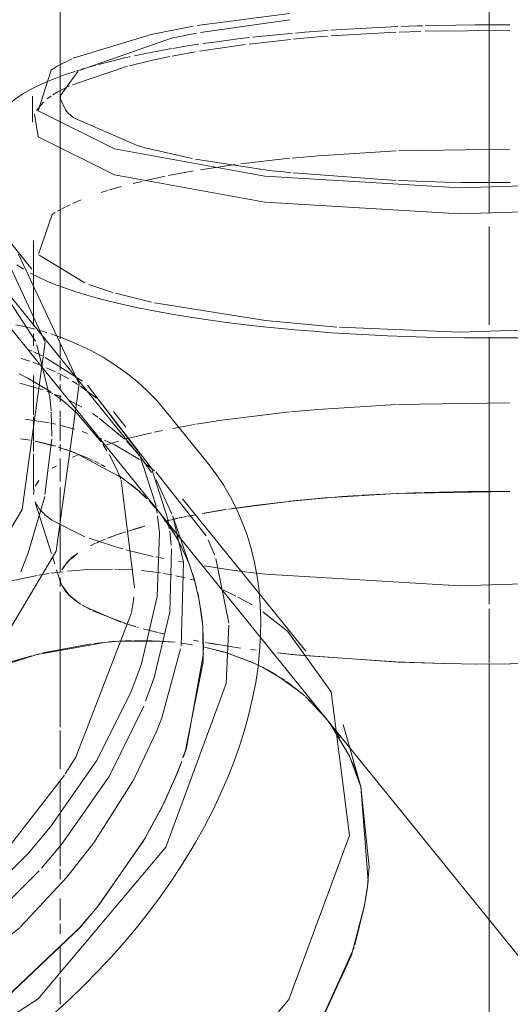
# Model space of a CAD drawing. Header units: millimetres. Extents: x -121 to 29920, y 1231 to 31888.
# Tile 99 of 106: x 9310 to 9372, y 15791 to 15917. Entities that reach past the tile are written whole.
import ezdxf

# ---------------------------------------------------------------- set-up
doc = ezdxf.new("R2010")
doc.units = ezdxf.units.MM
doc.linetypes.add('ADSK_Осевая', pattern=[700, 500, -100, 0, -100])
doc.layers.add('P-PIPE-____-CNTR', color=3, linetype='ADSK_Осевая', lineweight=20)
doc.layers.add('P-PIPE-____-OTLN', color=3, linetype='Continuous', lineweight=20)

# ---------------------------------------------------------------- blocks, each defined once
blk = doc.blocks.new('ADSK_ППР_Крестовина одноплоскостная канализационная - Одноплоскостная-V19-3D severage Left')
at = {"layer": 'P-PIPE-____-OTLN', "color": 9}
for p, q in [((-15440.69, 15917.56), (-15452.52, 15916.02)), ((-15440.65, 15916.76), (-15452.1, 15915.13)), ((-15453.05, 15915.93), (-15458.44, 15914.88)), ((-15452.63, 15915.04), (-15455.81, 15914.4)), ((-15458.44, 15914.88), (-15468.44, 15911.82)), ((-15455.81, 15914.4), (-15467.54, 15910.3)), ((-15468.56, 15911.77), (-15470.45, 15910.81)), ((-15467.83, 15910.11), (-15470.06, 15907.06)), ((-15470.47, 15907.46), (-15471.01, 15907.13)), ((-15472.22, 15906.21), (-15473.13, 15905.13)), ((-15471.23, 15906.99), (-15471.75, 15906.61)), ((-15470.06, 15906.95), (-15470.04, 15906.58)), ((-15469, 15904.76), (-15468.34, 15904.2)), ((-15468.25, 15904.14), (-15460.22, 15900.63)), ((-15459.2, 15900.35), (-15453.19, 15898.99)), ((-15452.74, 15898.91), (-15443.6, 15897.5)), ((-15441.47, 15897.25), (-15440.47, 15897.15)), ((-15440.21, 15897.12), (-15427.04, 15896.17)), ((-15426.73, 15896.16), (-15420.85, 15895.96)), ((-15416.76, 15895.9), (-15412.42, 15895.92)), ((-15472.76, 15886.58), (-15466.93, 15883.03)), ((-15475.64, 15885.33), (-15474.8, 15884.79)), ((-15473.5, 15882.57), (-15473.5, 15877.49)), ((-15466.4, 15882.83), (-15463.33, 15881.82)), ((-15463.01, 15881.73), (-15458.4, 15880.56)), ((-15471.8, 15876.66), (-15472.69, 15876.93)), ((-15470.54, 15876.24), (-15471.26, 15876.5)), ((-15465.45, 15868.28), (-15467.46, 15869.78)), ((-15464.11, 15861.53), (-15464.63, 15862.35)), ((-15457.99, 15858.96), (-15459.38, 15860.03)), ((-15451.37, 15850.61), (-15457.84, 15858.84)), ((-15457.66, 15853.54), (-15457.87, 15854.73)), ((-15457.37, 15851), (-15457.61, 15853.17)), ((-15456.1, 15851.54), (-15456.3, 15852.74)), ((-15455.84, 15849.43), (-15456.05, 15851.21)), ((-15448.48, 15839.42), (-15450.15, 15847.72)), ((-15446.17, 15845.98), (-15448.88, 15846.34)), ((-15445.36, 15845.88), (-15446.07, 15845.97)), ((-15444.11, 15840.89), (-15440.97, 15838.38)), ((-15442.1, 15835.61), (-15441.45, 15835.54)), ((-15439.45, 15835.33), (-15427.11, 15834.45)), ((-15427.11, 15834.45), (-15420.9, 15834.25)), ((-15420.85, 15834.25), (-15418.78, 15834.21)), ((-15461.05, 15830.52), (-15459.68, 15834.22)), ((-15418.67, 15834.21), (-15416.76, 15834.19)), ((-15416.71, 15834.19), (-15412.34, 15834.2)), ((-15459.13, 15829.42), (-15458.02, 15832.46)), ((-15434.25, 15824.72), (-15435.82, 15826.98)), ((-15432.99, 15822.37), (-15435.52, 15826.59)), ((-15432.49, 15821.22), (-15433.47, 15823.32)), ((-15430.63, 15806.38), (-15431.54, 15818.45)), ((-15474.19, 15809.89), (-15471.31, 15813.31)), ((-15472.48, 15808.04), (-15469.93, 15811.08)), ((-15431.08, 15803.27), (-15430.71, 15805.74)), ((-15432.31, 15798.19), (-15431.09, 15803.23)), ((-15438.11, 15785.26), (-15432.41, 15797.87))]:
    blk.add_line(p, q, dxfattribs=at)
at = {"layer": 'P-PIPE-____-OTLN', "color": 10}
for p, q in [((-15427.06, 15915.15), (-15435.35, 15914.68)), ((-15423.86, 15915.27), (-15426.66, 15915.17)), ((-15412.46, 15915.4), (-15423.33, 15915.28)), ((-15440.57, 15914.24), (-15445.88, 15913.64)), ((-15452.77, 15912.63), (-15455.75, 15912.1)), ((-15446.38, 15913.58), (-15452.25, 15912.72)), ((-15461.1, 15912.02), (-15461.28, 15911.99)), ((-15458.44, 15911.55), (-15461.2, 15910.87)), ((-15456.05, 15912.04), (-15458.44, 15911.55)), ((-15461.44, 15910.81), (-15468.52, 15908.44)), ((-15468.07, 15910.18), (-15467.49, 15910.36)), ((-15468.91, 15908.27), (-15470.47, 15907.46)), ((-15412.49, 15900.19), (-15426.7, 15899.96)), ((-15440.69, 15899.01), (-15446.94, 15898.3)), ((-15452.99, 15897.39), (-15454.11, 15897.19)), ((-15447.61, 15898.21), (-15452.11, 15897.54)), ((-15458.33, 15896.35), (-15459.17, 15896.16)), ((-15456.63, 15896.71), (-15458.33, 15896.35)), ((-15454.13, 15897.19), (-15456.19, 15896.8)), ((-15464.02, 15894.87), (-15464.82, 15894.61)), ((-15462.27, 15895.38), (-15463.83, 15894.93)), ((-15459.62, 15896.05), (-15460.72, 15895.78)), ((-15467.38, 15893.69), (-15468.45, 15893.23)), ((-15470, 15892.46), (-15470.41, 15892.22)), ((-15469.43, 15892.76), (-15469.88, 15892.52)), ((-15468.82, 15893.06), (-15469.28, 15892.84)), ((-15473.5, 15876.57), (-15473.5, 15874.99)), ((-15473.69, 15874.28), (-15474.25, 15874.51)), ((-15472.4, 15873.69), (-15473.47, 15874.18)), ((-15467.23, 15870.46), (-15471.99, 15873.49)), ((-15473.97, 15872.99), (-15475.07, 15873.35)), ((-15472.8, 15872.57), (-15473.58, 15872.86)), ((-15470.68, 15871.64), (-15471.82, 15872.16)), ((-15473.5, 15871.15), (-15473.5, 15870.1)), ((-15468.99, 15870.74), (-15470.37, 15871.49)), ((-15473.5, 15869.95), (-15473.5, 15866.14)), ((-15467.83, 15870.03), (-15468.49, 15870.44)), ((-15469.96, 15868.1), (-15470.81, 15868.75)), ((-15469.02, 15867.32), (-15469.93, 15868.08)), ((-15467.94, 15866.33), (-15469.02, 15867.32)), ((-15426.86, 15867.44), (-15412.49, 15867.67)), ((-15473.5, 15865.85), (-15473.5, 15864.71)), ((-15464.85, 15862.68), (-15467.94, 15866.33)), ((-15450.05, 15865.34), (-15440.69, 15866.49)), ((-15471.48, 15865.1), (-15474.57, 15865.58)), ((-15470.68, 15864.93), (-15471.34, 15865.07)), ((-15468.25, 15864.3), (-15470.13, 15864.8)), ((-15455.7, 15864.37), (-15452.89, 15864.89)), ((-15452.71, 15864.92), (-15450.11, 15865.33)), ((-15473.5, 15864.43), (-15473.5, 15862.8)), ((-15466.57, 15863.75), (-15467.26, 15863.99)), ((-15464.76, 15863.04), (-15465.39, 15863.31)), ((-15461.64, 15863.03), (-15458.4, 15863.81)), ((-15458.05, 15863.89), (-15456.97, 15864.12)), ((-15473.5, 15862.65), (-15473.5, 15861.46)), ((-15464.16, 15862.3), (-15462.63, 15862.76)), ((-15473.5, 15861.13), (-15473.5, 15856.5)), ((-15468.51, 15860.68), (-15467.87, 15860.96)), ((-15471.09, 15859.27), (-15470.57, 15859.6)), ((-15462.32, 15857.9), (-15462.57, 15858.51)), ((-15473.27, 15856.97), (-15472.81, 15857.73)), ((-15460.54, 15843.95), (-15462.27, 15857.76)), ((-15473.5, 15855.93), (-15473.42, 15856.55)), ((-15427.01, 15856.05), (-15435.3, 15855.54)), ((-15431.86, 15855.79), (-15433.93, 15855.65)), ((-15426.87, 15856.06), (-15431.33, 15855.82)), ((-15412.49, 15856.3), (-15426.9, 15856.06)), ((-15423.76, 15856.18), (-15426.76, 15856.06)), ((-15412.45, 15856.3), (-15413.45, 15856.31)), ((-15473.29, 15854.87), (-15471.2, 15848.35)), ((-15440.81, 15855.03), (-15448.51, 15854.04)), ((-15435.73, 15855.51), (-15440.71, 15855.04)), ((-15437.8, 15855.33), (-15440.4, 15855.08)), ((-15433.93, 15855.65), (-15437.8, 15855.33)), ((-15471.16, 15852.63), (-15472.04, 15853.32)), ((-15452.97, 15853.27), (-15453.75, 15853.12)), ((-15452.79, 15853.31), (-15453.61, 15853.15)), ((-15449.21, 15853.93), (-15451.88, 15853.48)), ((-15448.84, 15853.99), (-15451.6, 15853.53)), ((-15466.93, 15850.51), (-15471.16, 15852.63)), ((-15455.82, 15852.69), (-15456.74, 15852.48)), ((-15455.82, 15852.69), (-15456.63, 15852.51)), ((-15455.01, 15852.87), (-15455.81, 15852.69)), ((-15455.05, 15852.86), (-15455.81, 15852.69)), ((-15454.1, 15853.05), (-15454.82, 15852.91)), ((-15453.97, 15853.08), (-15454.76, 15852.92)), ((-15463.03, 15850.68), (-15463.87, 15850.37)), ((-15462.19, 15850.97), (-15463.13, 15850.64)), ((-15461.66, 15851.14), (-15462.51, 15850.86)), ((-15459.64, 15851.74), (-15461.52, 15851.19)), ((-15459.25, 15851.85), (-15460.76, 15851.42)), ((-15465.63, 15849.62), (-15466.18, 15849.35)), ((-15465.18, 15849.83), (-15465.91, 15849.49)), ((-15464.28, 15850.2), (-15465.12, 15849.85)), ((-15463.34, 15850.57), (-15464, 15850.32)), ((-15450.31, 15848.17), (-15451.13, 15850.11)), ((-15467.83, 15848.4), (-15469.1, 15847.35)), ((-15468.2, 15848.14), (-15468.7, 15847.74)), ((-15458.17, 15847.99), (-15461.65, 15848.83)), ((-15471.04, 15847.84), (-15470.79, 15847.05)), ((-15469.15, 15847.3), (-15469.88, 15846.24)), ((-15468.85, 15847.6), (-15469.7, 15846.58)), ((-15456.84, 15847.71), (-15457.83, 15847.92)), ((-15454.34, 15847.23), (-15454.94, 15847.34)), ((-15472.85, 15845.56), (-15471.53, 15845.78)), ((-15471.26, 15845.82), (-15469.73, 15846.01)), ((-15470.54, 15846.26), (-15469.99, 15844.54)), ((-15463.1, 15846.36), (-15460.77, 15846.26)), ((-15459.65, 15846.17), (-15457.21, 15845.86)), ((-15456.85, 15845.81), (-15455.79, 15845.62)), ((-15448.88, 15846.34), (-15451.62, 15846.76)), ((-15476.91, 15844.72), (-15473.05, 15845.53)), ((-15470.1, 15845.25), (-15470.1, 15844.08)), ((-15470.1, 15845.25), (-15470.04, 15844.72)), ((-15455.27, 15845.51), (-15454.06, 15845.23)), ((-15453.44, 15845.08), (-15452.86, 15844.92)), ((-15470.1, 15843.43), (-15470.1, 15841.85)), ((-15469.89, 15844.29), (-15469, 15843.05)), ((-15449.38, 15843.72), (-15448.6, 15843.38)), ((-15448.6, 15843.38), (-15447.56, 15842.89)), ((-15470.1, 15841.85), (-15470.1, 15828.77)), ((-15469, 15843.05), (-15467.49, 15841.88)), ((-15468.99, 15843.04), (-15468.64, 15842.71)), ((-15468.34, 15842.47), (-15467.42, 15841.84)), ((-15447.31, 15842.77), (-15445.47, 15841.76)), ((-15468.07, 15822.26), (-15460.95, 15840.74)), ((-15467.31, 15841.77), (-15466.17, 15841.14)), ((-15467.05, 15841.62), (-15462.3, 15839.57)), ((-15465.92, 15841.02), (-15461.81, 15839.41)), ((-15461.91, 15839.44), (-15460.64, 15839.05)), ((-15461.36, 15839.27), (-15460.41, 15838.98)), ((-15460.22, 15838.92), (-15460.09, 15838.89)), ((-15459.45, 15838.71), (-15458.72, 15838.51)), ((-15458.58, 15838.48), (-15457.54, 15838.21)), ((-15458.55, 15838.47), (-15457.8, 15838.28)), ((-15457.39, 15838.18), (-15456.71, 15838.02)), ((-15464.09, 15837.01), (-15473.26, 15835.37)), ((-15466.12, 15836.79), (-15472.29, 15835.62)), ((-15462.57, 15837.13), (-15465.71, 15836.84)), ((-15462.98, 15837.1), (-15463.84, 15837.04)), ((-15460.98, 15837.19), (-15462.57, 15837.13)), ((-15457.26, 15837.13), (-15462.38, 15837.14)), ((-15458.29, 15837.18), (-15460.56, 15837.2)), ((-15455.66, 15837), (-15457.42, 15837.14)), ((-15455.35, 15836.97), (-15457.25, 15837.13)), ((-15453.12, 15836.66), (-15454.5, 15836.87)), ((-15453, 15837.23), (-15452.35, 15837.11)), ((-15451.44, 15836.95), (-15450.07, 15836.71)), ((-15451.12, 15836.89), (-15450.34, 15836.76)), ((-15450.34, 15836.76), (-15446.97, 15836.23)), ((-15472.76, 15835.51), (-15480.16, 15833.14)), ((-15448.98, 15835.69), (-15451.58, 15836.36)), ((-15448.63, 15835.59), (-15451.19, 15836.28)), ((-15449.58, 15836.63), (-15446.99, 15836.24)), ((-15445.33, 15834.33), (-15448.98, 15835.69)), ((-15445.37, 15834.35), (-15448.63, 15835.59)), ((-15445.65, 15836.05), (-15444.98, 15835.96)), ((-15442.22, 15835.63), (-15441.47, 15835.54)), ((-15441.45, 15835.54), (-15440.43, 15835.43)), ((-15473.75, 15835.24), (-15476.52, 15834.42)), ((-15444.71, 15834.05), (-15445.27, 15834.31)), ((-15444.63, 15834.01), (-15445.22, 15834.28)), ((-15440.43, 15835.43), (-15439.45, 15835.33)), ((-15443.86, 15833.62), (-15444.63, 15834.01)), ((-15441.35, 15832.13), (-15444.16, 15833.78)), ((-15439.22, 15830.51), (-15441.96, 15832.52)), ((-15438.75, 15830.11), (-15441.09, 15831.95)), ((-15436.08, 15827.31), (-15438.65, 15830.01)), ((-15436.08, 15827.32), (-15438.29, 15829.69)), ((-15470.1, 15828.77), (-15470.1, 15826.1)), ((-15435.82, 15826.98), (-15436.07, 15827.3)), ((-15470.1, 15825.68), (-15470.1, 15820.71)), ((-15469.44, 15820.1), (-15468.07, 15822.26)), ((-15477.06, 15810.25), (-15469.54, 15819.96)), ((-15470.1, 15819.3), (-15470.1, 15816.33)), ((-15470.1, 15816.23), (-15470.1, 15815.34)), ((-15470.1, 15815.15), (-15470.1, 15813.5)), ((-15470.1, 15813.44), (-15470.1, 15809.06)), ((-15470.1, 15809), (-15470.1, 15808.29)), ((-15470.1, 15807.92), (-15470.1, 15806.6)), ((-15470.1, 15804.13), (-15470.1, 15801.35)), ((-15470.1, 15800.91), (-15470.1, 15799.62)), ((-15470.1, 15798.01), (-15470.1, 15794.58)), ((-15470.1, 15794.03), (-15470.1, 15790.61))]:
    blk.add_line(p, q, dxfattribs=at)
at = {"layer": 'P-PIPE-____-OTLN', "color": 22}
for p, q in [((-15473.65, 15906.96), (-15473.65, 15903.63)), ((-15460.22, 15900.63), (-15459.2, 15900.35)), ((-15473.5, 15888.45), (-15473.5, 15882.57)), ((-15461.65, 15864.54), (-15463.27, 15866.54)), ((-15451.15, 15859.92), (-15456.62, 15866.67)), ((-15438.61, 15835.85), (-15454.4, 15855.35)), ((-15465.44, 15821.78), (-15461.05, 15830.52)), ((-15463.82, 15819.78), (-15459.38, 15828.79)), ((-15383.18, 15761.97), (-15436.07, 15827.3)), ((-15431.54, 15818.45), (-15433.8, 15826.44)), ((-15471.31, 15813.31), (-15465.44, 15821.78)), ((-15431.54, 15818.47), (-15432.99, 15822.37)), ((-15469.93, 15811.08), (-15463.82, 15819.78))]:
    blk.add_line(p, q, dxfattribs=at)
at = {"layer": 'P-PIPE-____-OTLN', "color": 10}
for points in [[(-15440.29, 15915.03, 0), (-15441, 15914.97, 0), (-15443.25, 15914.75, 0), (-15445.45, 15914.52, 0)], [(-15435.73, 15915.4, 0), (-15436.39, 15915.35, 0), (-15438.72, 15915.17, 0), (-15439.92, 15915.06, 0)], [(-15426.8, 15915.88, 0), (-15429.24, 15915.78, 0), (-15431.65, 15915.66, 0), (-15434.04, 15915.51, 0), (-15435.38, 15915.42, 0)], [(-15423.65, 15915.99, 0), (-15424.35, 15915.97, 0), (-15426.38, 15915.9, 0)], [(-15412.47, 15916.09, 0), (-15414.43, 15916.11, 0), (-15416.92, 15916.1, 0), (-15419.4, 15916.08, 0), (-15421.88, 15916.03, 0), (-15423.33, 15915.99, 0)], [(-15445.82, 15914.47, 0), (-15447.61, 15914.26, 0), (-15449.71, 15913.99, 0), (-15451.76, 15913.7, 0)], [(-15435.83, 15914.65, 0), (-15437.06, 15914.55, 0), (-15440.18, 15914.28, 0)], [(-15455.81, 15913.06, 0), (-15457.56, 15912.74, 0), (-15459.37, 15912.39, 0), (-15460.57, 15912.14, 0)], [(-15452.33, 15913.62, 0), (-15453.76, 15913.4, 0), (-15455.64, 15913.09, 0)], [(-15465.19, 15911.03, 0), (-15463.64, 15911.43, 0), (-15462.01, 15911.82, 0), (-15461.36, 15911.97, 0)], [(-15469.98, 15909.52, 0), (-15469.4, 15909.74, 0), (-15468.21, 15910.14, 0)], [(-15467.34, 15910.41, 0), (-15466.67, 15910.61, 0), (-15465.52, 15910.94, 0)], [(-15427.02, 15899.95, 0), (-15437.01, 15899.34, 0), (-15440.37, 15899.04, 0)], [(-15473.33, 15877.1, 0), (-15474.93, 15877.5, 0), (-15475.76, 15877.66, 0)], [(-15471.27, 15869.08, 0), (-15474.22, 15870.83, 0), (-15475.33, 15871.36, 0)], [(-15440.54, 15866.5, 0), (-15437.01, 15866.82, 0), (-15427.02, 15867.43, 0)], [(-15459.92, 15860.41, 0), (-15463.1, 15862.27, 0), (-15464.39, 15862.88, 0)], [(-15413.45, 15856.31, 0), (-15417.74, 15856.3, 0), (-15423.38, 15856.19, 0)], [(-15472.07, 15853.34, 0), (-15472.76, 15854.06, 0), (-15473.31, 15854.98, 0)], [(-15440.49, 15855.07, 0), (-15444.85, 15854.56, 0), (-15448, 15854.12, 0)], [(-15462.06, 15848.94, 0), (-15463.01, 15849.21, 0), (-15466.38, 15850.31, 0)], [(-15469.13, 15846.08, 0), (-15466.55, 15846.29, 0), (-15463.38, 15846.36, 0)], [(-15469.99, 15844.54, 0), (-15469.4, 15843.49, 0), (-15468.99, 15843.04, 0)], [(-15442.34, 15832.76, 0), (-15443.02, 15833.16, 0), (-15443.53, 15833.45, 0)]]:
    blk.add_polyline3d(points, dxfattribs=at)
at = {"layer": 'P-PIPE-____-OTLN', "color": 22}
for points in [[(-15470.45, 15910.81, 0), (-15471.23, 15910.32, 0), (-15472.9, 15905.09, 0), (-15463.13, 15900.23, 0), (-15443.84, 15896.7, 0), (-15418.87, 15895.21, 0), (-15393.14, 15896.04, 0), (-15371.77, 15899.04, 0)], [(-15478.9, 15901.67, 0), (-15478.81, 15902.56, 0), (-15478.56, 15903.41, 0), (-15478.17, 15904.19, 0), (-15477.67, 15904.91, 0), (-15477.08, 15905.56, 0), (-15476.4, 15906.17, 0), (-15475.64, 15906.75, 0), (-15474.8, 15907.29, 0), (-15473.88, 15907.82, 0), (-15472.88, 15908.32, 0), (-15471.8, 15908.81, 0)], [(-15470.04, 15906.58, 0), (-15469.4, 15905.2, 0), (-15469, 15904.76, 0)], [(-15473.38, 15904.64, 0), (-15472.9, 15901.76, 0), (-15463.13, 15896.9, 0), (-15443.84, 15893.37, 0), (-15418.87, 15891.88, 0), (-15393.14, 15892.71, 0), (-15371.77, 15895.71, 0)], [(-15443.6, 15897.5, 0), (-15442.1, 15897.32, 0), (-15441.47, 15897.25, 0)], [(-15420.85, 15895.96, 0), (-15418.64, 15895.92, 0), (-15416.76, 15895.9, 0)], [(-15473.88, 15884.27, 0), (-15472.88, 15883.76, 0), (-15471.8, 15883.27, 0), (-15470.64, 15882.8, 0), (-15469.4, 15882.34, 0), (-15468.07, 15881.9, 0), (-15466.67, 15881.47, 0), (-15465.19, 15881.05, 0), (-15463.64, 15880.65, 0), (-15462.01, 15880.26, 0), (-15460.31, 15879.89, 0), (-15458.54, 15879.53, 0), (-15456.71, 15879.18, 0), (-15454.81, 15878.85, 0), (-15452.85, 15878.54, 0), (-15450.83, 15878.24, 0), (-15448.75, 15877.96, 0), (-15446.62, 15877.7, 0), (-15444.44, 15877.46, 0), (-15442.22, 15877.23, 0), (-15439.96, 15877.02, 0), (-15437.65, 15876.83, 0), (-15435.31, 15876.65, 0), (-15432.94, 15876.5, 0), (-15430.54, 15876.37, 0), (-15428.12, 15876.25, 0), (-15425.68, 15876.16, 0), (-15423.22, 15876.08, 0), (-15420.74, 15876.03, 0), (-15418.26, 15875.99, 0), (-15415.77, 15875.98, 0), (-15413.29, 15875.98, 0), (-15410.8, 15876.01, 0)], [(-15456.62, 15866.67, 0), (-15457.76, 15867.99, 0), (-15458.97, 15869.24, 0), (-15460.27, 15870.42, 0), (-15461.64, 15871.52, 0), (-15463.08, 15872.55, 0), (-15464.59, 15873.5, 0), (-15466.16, 15874.37, 0), (-15467.8, 15875.16, 0), (-15469.5, 15875.87, 0), (-15470.54, 15876.24, 0)], [(-15457.87, 15854.73, 0), (-15459.99, 15861.29, 0), (-15466.57, 15869.92, 0)], [(-15456.3, 15852.74, 0), (-15458.37, 15859.29, 0), (-15465.05, 15867.94, 0)], [(-15451.15, 15859.92, 0), (-15450.1, 15858.53, 0), (-15449.13, 15857.08, 0), (-15448.25, 15855.57, 0), (-15447.45, 15854, 0), (-15446.75, 15852.38, 0), (-15446.13, 15850.7, 0), (-15445.61, 15848.98, 0), (-15445.18, 15847.21, 0), (-15444.84, 15845.4, 0), (-15444.59, 15843.55, 0), (-15444.44, 15841.67, 0), (-15444.37, 15839.76, 0), (-15444.4, 15837.81, 0), (-15444.52, 15835.84, 0), (-15444.73, 15833.85, 0), (-15445.03, 15831.84, 0), (-15445.42, 15829.81, 0), (-15445.9, 15827.77, 0), (-15446.46, 15825.72, 0), (-15447.11, 15823.66, 0), (-15447.84, 15821.6, 0), (-15448.66, 15819.54, 0), (-15449.56, 15817.47, 0), (-15450.54, 15815.42, 0), (-15451.59, 15813.37, 0), (-15452.73, 15811.33, 0), (-15453.28, 15810.39, 0)], [(-15459.68, 15834.22, 0), (-15457.65, 15842.84, 0), (-15457.37, 15851, 0)], [(-15458.02, 15832.46, 0), (-15456.03, 15840.84, 0), (-15455.8, 15848.96, 0)], [(-15371.88, 15848.03, 0), (-15393.2, 15845.04, 0), (-15418.86, 15844.2, 0), (-15443.77, 15845.69, 0), (-15445.36, 15845.88, 0)], [(-15440.97, 15838.38, 0), (-15435.34, 15830.61, 0), (-15433.01, 15812.2, 0), (-15440.78, 15791.2, 0)], [(-15439.23, 15835.31, 0), (-15426.78, 15834.44, 0), (-15420.85, 15834.25, 0)], [(-15420.9, 15834.25, 0), (-15418.64, 15834.21, 0), (-15416.71, 15834.19, 0)], [(-15416.76, 15834.19, 0), (-15412.47, 15834.2, 0), (-15398.34, 15834.71, 0), (-15395.74, 15834.9, 0)], [(-15430.71, 15805.74, 0), (-15430.49, 15808.2, 0), (-15431.54, 15818.47, 0), (-15432.49, 15821.22, 0)], [(-15470.68, 15789.59, 0), (-15468.82, 15791.28, 0), (-15467.01, 15793.02, 0), (-15465.25, 15794.81, 0), (-15463.55, 15796.63, 0), (-15461.9, 15798.49, 0), (-15460.31, 15800.38, 0), (-15458.79, 15802.3, 0), (-15457.33, 15804.25, 0), (-15455.94, 15806.22, 0), (-15454.62, 15808.22, 0), (-15453.37, 15810.24, 0), (-15453.28, 15810.39, 0)], [(-15490.36, 15795.64, 0), (-15481.81, 15802.29, 0), (-15474.19, 15809.89, 0)], [(-15488.73, 15793.7, 0), (-15480.19, 15800.3, 0), (-15472.79, 15807.69, 0)], [(-15431.09, 15803.23, 0), (-15430.79, 15805.04, 0), (-15430.63, 15806.38, 0)], [(-15451.82, 15768.46, 0), (-15446.27, 15774.15, 0), (-15438.11, 15785.26, 0), (-15432.73, 15796.87, 0), (-15431.08, 15803.27, 0)], [(-15440.78, 15791.2, 0), (-15457.11, 15771.76, 0), (-15478.76, 15757.74, 0), (-15501.46, 15751.91, 0), (-15520.69, 15755.43, 0), (-15532.66, 15767.59, 0)]]:
    blk.add_polyline3d(points, dxfattribs=at)
at = {"layer": 'P-PIPE-____-OTLN', "color": 9}
for points in [[(-15471.7, 15908.85, 0), (-15470.64, 15909.28, 0), (-15469.98, 15909.52, 0)], [(-15470.72, 15892.04, 0), (-15471.09, 15891.79, 0), (-15472.86, 15886.71, 0)], [(-15457.98, 15880.47, 0), (-15443.77, 15878.21, 0), (-15434.64, 15877.38, 0)], [(-15434.27, 15877.35, 0), (-15418.86, 15876.73, 0), (-15393.2, 15877.56, 0), (-15371.88, 15880.55, 0)], [(-15462.57, 15858.51, 0), (-15462.95, 15859.37, 0), (-15463.82, 15861.06, 0)], [(-15460.94, 15840.82, 0), (-15460.75, 15842.04, 0), (-15460.66, 15842.78, 0)], [(-15456.56, 15810.7, 0), (-15448.8, 15831.7, 0), (-15448.47, 15839.16, 0)], [(-15441.47, 15835.54, 0), (-15440.29, 15835.42, 0), (-15439.23, 15835.31, 0)], [(-15501.42, 15774.56, 0), (-15494.55, 15777.24, 0), (-15472.89, 15791.26, 0), (-15456.56, 15810.7, 0)]]:
    blk.add_polyline3d(points, dxfattribs=at)
blk = doc.blocks.new('ADSK_ППР_Отвод канализационный_Составной - Отвод раструбный-V20-3D severage Left')
at = {"layer": 'P-PIPE-____-OTLN', "color": 22}
for p, q in [((-15457.35, 15853.59), (-15488.74, 15892.37)), ((-15473.72, 15884.78), (-15478.05, 15890.12)), ((-15459.94, 15860.93), (-15477.06, 15882.07)), ((-15453.26, 15846.14), (-15455.66, 15853.13))]:
    blk.add_line(p, q, dxfattribs=at)
at = {"layer": 'P-PIPE-____-OTLN', "color": 10}
for p, q in [((-15472.25, 15869.32), (-15475.25, 15870.2)), ((-15471.03, 15868.87), (-15471.81, 15869.17)), ((-15469.95, 15868.43), (-15470.69, 15868.74)), ((-15467.32, 15867.11), (-15469.07, 15868.03)), ((-15465.24, 15865.81), (-15465.95, 15866.29)), ((-15461.84, 15863.01), (-15465.08, 15865.71)), ((-15475.18, 15863.07), (-15473.95, 15862.87)), ((-15474.74, 15863), (-15473.95, 15862.87)), ((-15473.3, 15862.74), (-15472.09, 15862.47)), ((-15473.03, 15862.69), (-15471.98, 15862.45)), ((-15472.09, 15862.47), (-15470.93, 15862.17)), ((-15471.98, 15862.45), (-15470.63, 15862.09)), ((-15470.35, 15862), (-15468.63, 15861.44)), ((-15460.4, 15861.47), (-15461.54, 15862.71)), ((-15469.46, 15861.73), (-15468.25, 15861.3)), ((-15468.41, 15861.36), (-15466.61, 15860.62)), ((-15468.25, 15861.3), (-15462.01, 15857.98)), ((-15459.94, 15860.93), (-15460.4, 15861.47)), ((-15466.61, 15860.62), (-15465.87, 15860.27)), ((-15465.66, 15860.17), (-15465.1, 15859.89)), ((-15464.85, 15859.75), (-15464.3, 15859.45)), ((-15462.6, 15858.39), (-15459.93, 15856.3)), ((-15461, 15857.21), (-15459.91, 15856.28)), ((-15459.9, 15856.27), (-15458.96, 15855.38)), ((-15459.89, 15856.27), (-15459.16, 15855.59)), ((-15458.63, 15855.04), (-15457.68, 15853.99)), ((-15458.46, 15854.86), (-15457.63, 15853.92)), ((-15457.35, 15853.59), (-15457.1, 15853.27)), ((-15457.31, 15853.54), (-15456.69, 15852.73)), ((-15456.69, 15852.73), (-15456.03, 15851.8)), ((-15455.27, 15850.55), (-15454.94, 15849.97)), ((-15452.89, 15844.99), (-15452.6, 15843.91)), ((-15452.27, 15842.39), (-15451.82, 15839.06)), ((-15451.8, 15838.9), (-15451.72, 15835.99)), ((-15451.72, 15835.59), (-15453.84, 15823.67)), ((-15453.87, 15823.58), (-15454.3, 15822.31)), ((-15454.51, 15821.72), (-15455.13, 15820.1)), ((-15455.15, 15820.06), (-15456.86, 15816.21)), ((-15456.87, 15816.18), (-15458.62, 15812.88)), ((-15459.12, 15812), (-15465.13, 15803.3)), ((-15466.17, 15802.04), (-15466.69, 15801.43)), ((-15467.53, 15800.46), (-15477.76, 15790.72)), ((-15466.7, 15801.41), (-15467.49, 15800.5))]:
    blk.add_line(p, q, dxfattribs=at)
at = {"layer": 'P-PIPE-____-OTLN', "color": 9}
for p, q in [((-15471.17, 15863.38), (-15471.24, 15866.48)), ((-15472.03, 15855.9), (-15471.17, 15863.07)), ((-15458.37, 15858.75), (-15459.88, 15860.85)), ((-15455.76, 15853.43), (-15457.79, 15857.81)), ((-15457.1, 15853.27), (-15455.54, 15851.02)), ((-15456.03, 15851.8), (-15455.11, 15850.28)), ((-15454.94, 15849.97), (-15453.57, 15847.01)), ((-15454.8, 15849.71), (-15453.76, 15847.49)), ((-15453.53, 15846.9), (-15453.26, 15846.14)), ((-15453.13, 15845.78), (-15452.89, 15844.99)), ((-15457.05, 15827.31), (-15454.65, 15836.13)), ((-15457.8, 15825.42), (-15457.07, 15827.28)), ((-15460.74, 15819.24), (-15457.82, 15825.35)), ((-15454.59, 15821.5), (-15455.15, 15820.06)), ((-15465.79, 15811.27), (-15460.79, 15819.16)), ((-15455.13, 15820.1), (-15456.82, 15816.31)), ((-15465.19, 15803.23), (-15466.23, 15801.96)), ((-15488.26, 15790.07), (-15475.23, 15800.44))]:
    blk.add_line(p, q, dxfattribs=at)
at = {"layer": 'P-PIPE-____-OTLN', "color": 22}
for points in [[(-15555.59, 15801.78, 0), (-15532.8, 15803.04, 0), (-15508.69, 15813.83, 0), (-15488.04, 15832.02, 0), (-15474.94, 15854, 0), (-15471.99, 15875.42, 0), (-15479.76, 15892.04, 0), (-15496.72, 15900.57, 0)], [(-15551.26, 15796.44, 0), (-15528.47, 15797.69, 0), (-15504.36, 15808.49, 0), (-15483.71, 15826.67, 0), (-15470.61, 15848.66, 0), (-15467.66, 15870.08, 0), (-15475.43, 15886.7, 0)]]:
    blk.add_polyline3d(points, dxfattribs=at)
at = {"layer": 'P-PIPE-____-OTLN', "color": 9}
for points in [[(-15473.26, 15875.58, 0), (-15478.66, 15883.86, 0), (-15480.49, 15885.55, 0)], [(-15471.25, 15866.65, 0), (-15471.42, 15868.39, 0), (-15473.07, 15875.08, 0)], [(-15475.14, 15846.02, 0), (-15474.17, 15848.46, 0), (-15472.07, 15855.66, 0)], [(-15454.59, 15836.47, 0), (-15454.3, 15847.25, 0), (-15455.66, 15853.13, 0)], [(-15453.29, 15846.23, 0), (-15452.82, 15844.76, 0), (-15452.27, 15842.39, 0)], [(-15452.46, 15843.35, 0), (-15451.97, 15840.53, 0), (-15451.85, 15839.48, 0)], [(-15451.82, 15839.06, 0), (-15451.77, 15834.48, 0), (-15454.01, 15823.16, 0), (-15454.35, 15822.16, 0)], [(-15457.03, 15815.88, 0), (-15459.39, 15811.54, 0), (-15465.22, 15803.2, 0)], [(-15475.16, 15800.51, 0), (-15469.24, 15806.86, 0), (-15465.83, 15811.21, 0)], [(-15466.69, 15801.43, 0), (-15467.55, 15800.44, 0), (-15477.92, 15790.6, 0), (-15482.74, 15787.03, 0)]]:
    blk.add_polyline3d(points, dxfattribs=at)

msp = doc.modelspace()

# ---------------------------------------------------------------- linework, layer by layer
at = {"layer": 'P-PIPE-____-CNTR', "color": 9}
for p, q in [((9369.79, 15895.44), (9369.79, 18766.68)), ((9369.79, 15896.04), (9369.79, 18766.68)), ((9369.79, 15801.29), (9369.79, 15834.24))]:
    msp.add_line(p, q, dxfattribs=at)
at = {"layer": 'P-PIPE-____-CNTR', "color": 10}
for p, q in [((9369.79, 15895.44), (9369.79, 15896.04)), ((9369.79, 15892), (9369.79, 15895.33)), ((9369.79, 15892), (9369.79, 15895.33)), ((9369.79, 15877.68), (9369.79, 15890.26)), ((9369.79, 15877.68), (9369.79, 15890.26)), ((9369.79, 15845.25), (9369.79, 15876.1)), ((9369.79, 15845.25), (9369.79, 15876.1)), ((9369.79, 15841.85), (9369.79, 15845.25)), ((9369.79, 15834.39), (9369.79, 15841.27)), ((9369.79, 15686.45), (9369.79, 15801.29))]:
    msp.add_line(p, q, dxfattribs=at)
at = {"layer": 'P-PIPE-____-OTLN', "color": 22}
for p, q in [((9314.79, 18777.69), (9314.79, 15875.87)), ((9348.82, 15827.3), (9327.54, 15853.59))]:
    msp.add_line(p, q, dxfattribs=at)
at = {"layer": 'P-PIPE-____-OTLN', "color": 10}
for p, q in [((9314.79, 15875.3), (9314.79, 15873.29)), ((9314.79, 15873.1), (9314.79, 15871.81)), ((9314.79, 15871.22), (9314.79, 15870.54)), ((9314.79, 15870.03), (9314.79, 15869.34)), ((9314.79, 15868.65), (9314.79, 15867.82)), ((9314.79, 15866.65), (9314.79, 15865.89)), ((9314.79, 15865.75), (9314.79, 15862.78)), ((9310.95, 15862.87), (9310.15, 15863)), ((9312.8, 15862.47), (9311.6, 15862.74)), ((9313.96, 15862.17), (9312.8, 15862.47)), ((9316.26, 15861.44), (9314.55, 15862)), ((9314.79, 15862.38), (9314.79, 15861.51)), ((9318.28, 15860.62), (9316.48, 15861.36)), ((9314.79, 15860.51), (9314.79, 15857.59)), ((9319.03, 15860.27), (9318.28, 15860.62)), ((9319.79, 15859.89), (9319.23, 15860.17)), ((9320.59, 15859.45), (9320.04, 15859.75)), ((9324.96, 15856.3), (9322.29, 15858.39)), ((9314.79, 15856.8), (9314.79, 15852.36)), ((9325.93, 15855.38), (9324.99, 15856.27)), ((9350.96, 15855.65), (9353.03, 15855.79)), ((9353.56, 15855.82), (9358.02, 15856.06)), ((9358.13, 15856.06), (9361.13, 15856.18)), ((9371.45, 15856.31), (9372.44, 15856.3)), ((9327.27, 15853.92), (9326.43, 15854.86)), ((9344.49, 15855.08), (9347.09, 15855.33)), ((9347.09, 15855.33), (9350.96, 15855.65)), ((9327.8, 15853.27), (9327.54, 15853.59)), ((9331.33, 15853.16), (9332.16, 15853.32)), ((9333.34, 15853.54), (9336.08, 15853.99)), ((9314.79, 15852.11), (9314.79, 15846)), ((9328.24, 15852.5), (9329.07, 15852.69)), ((9329.08, 15852.69), (9329.91, 15852.87)), ((9330.16, 15852.92), (9330.97, 15853.09)), ((9321.76, 15850.64), (9322.69, 15850.96)), ((9324.1, 15851.41), (9325.6, 15851.84)), ((9318.98, 15849.49), (9319.72, 15849.83)), ((9320.9, 15850.32), (9321.55, 15850.57)), ((9329.95, 15849.97), (9329.63, 15850.55)), ((9316.19, 15847.74), (9316.7, 15848.14)), ((9315.19, 15846.58), (9316.04, 15847.6)), ((9314.85, 15844.72), (9314.79, 15845.25)), ((9315.9, 15843.05), (9315, 15844.29)), ((9317.41, 15841.88), (9315.9, 15843.05)), ((9333.07, 15839.06), (9332.63, 15842.39)), ((9318.73, 15841.14), (9317.59, 15841.77)), ((9323.08, 15839.41), (9318.97, 15841.02)), ((9324.49, 15838.98), (9323.53, 15839.27)), ((9326.17, 15838.51), (9325.44, 15838.71)), ((9327.1, 15838.28), (9326.34, 15838.47)), ((9328.19, 15838.02), (9327.5, 15838.18)), ((9311.63, 15835.37), (9320.8, 15837.01)), ((9321.05, 15837.04), (9321.91, 15837.1)), ((9322.32, 15837.13), (9323.91, 15837.19)), ((9324.33, 15837.2), (9326.6, 15837.18)), ((9327.47, 15837.14), (9329.23, 15837)), ((9334.83, 15836.71), (9333.45, 15836.95)), ((9333.32, 15836.36), (9335.91, 15835.69)), ((9337.9, 15836.24), (9335.31, 15836.63)), ((9335.91, 15835.69), (9339.56, 15834.33)), ((9343.42, 15835.54), (9342.67, 15835.63)), ((9308.37, 15834.42), (9311.14, 15835.24)), ((9339.67, 15834.28), (9340.26, 15834.01)), ((9340.26, 15834.01), (9341.03, 15833.62)), ((9342.93, 15832.52), (9345.67, 15830.51)), ((9346.24, 15830.01), (9348.81, 15827.31)), ((9348.82, 15827.3), (9349.08, 15826.98)), ((9329.77, 15820.12), (9330.38, 15821.72)), ((9318.2, 15801.42), (9318.71, 15802.03))]:
    msp.add_line(p, q, dxfattribs=at)
at = {"layer": 'P-PIPE-____-OTLN', "color": 9}
for p, q in [((9329.35, 15851.02), (9327.8, 15853.27)), ((9331.32, 15847.01), (9329.95, 15849.97)), ((9366.11, 15834.21), (9364.04, 15834.25)), ((9368.13, 15834.19), (9366.22, 15834.21)), ((9349.08, 15826.98), (9350.64, 15824.72)), ((9351.42, 15823.32), (9352.4, 15821.22)), ((9328.1, 15816.36), (9329.77, 15820.12)), ((9325.5, 15811.54), (9327.89, 15815.94)), ((9319.66, 15803.18), (9325.5, 15811.54)), ((9354.19, 15805.74), (9353.81, 15803.27))]:
    msp.add_line(p, q, dxfattribs=at)
at = {"layer": 'P-PIPE-____-OTLN', "color": 10}
for points in [[(9361.51, 15856.19, 0), (9367.16, 15856.3, 0), (9371.45, 15856.31, 0)], [(9336.91, 15854.12, 0), (9340.04, 15854.56, 0), (9344.41, 15855.07, 0)], [(9341.36, 15833.45, 0), (9341.87, 15833.16, 0), (9342.55, 15832.76, 0)]]:
    msp.add_polyline3d(points, dxfattribs=at)
at = {"layer": 'P-PIPE-____-OTLN', "color": 9}
for points in [[(9332.63, 15842.39, 0), (9332.07, 15844.76, 0), (9331.6, 15846.23, 0)], [(9330.54, 15822.16, 0), (9330.88, 15823.16, 0), (9333.12, 15834.48, 0), (9333.07, 15839.06, 0)], [(9345.66, 15835.31, 0), (9344.6, 15835.42, 0), (9343.42, 15835.54, 0)], [(9302.15, 15787.03, 0), (9306.97, 15790.6, 0), (9317.35, 15800.44, 0), (9318.2, 15801.42, 0)]]:
    msp.add_polyline3d(points, dxfattribs=at)
at = {"layer": 'P-PIPE-____-OTLN', "color": 22}
for points in [[(9364.04, 15834.25, 0), (9358.11, 15834.44, 0), (9345.66, 15835.31, 0)], [(9389.15, 15834.9, 0), (9386.55, 15834.71, 0), (9372.42, 15834.2, 0), (9368.13, 15834.19, 0)], [(9352.4, 15821.22, 0), (9353.35, 15818.47, 0), (9354.4, 15808.2, 0), (9354.19, 15805.74, 0)], [(9353.81, 15803.27, 0), (9352.16, 15796.87, 0), (9346.78, 15785.26, 0)]]:
    msp.add_polyline3d(points, dxfattribs=at)

# ---------------------------------------------------------------- block references
at = {"layer": 'P-PIPE-____-OTLN', "color": 10}
for name in ['ADSK_ППР_Отвод канализационный_Составной - Отвод раструбный-V20-3D severage Left', 'ADSK_ППР_Крестовина одноплоскостная канализационная - Одноплоскостная-V19-3D severage Left']:
    msp.add_blockref(name, (24784.89, 0), dxfattribs=at)

doc.saveas('drawing.dxf')
